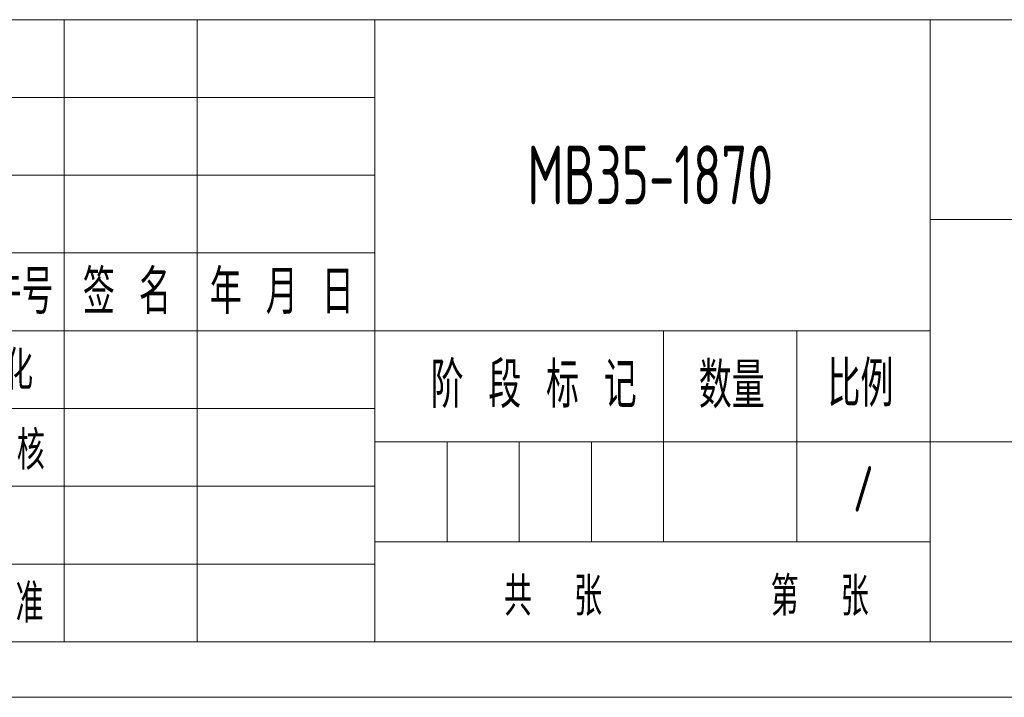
# Model space of a CAD drawing. Header units: millimetres. Extents: x 6316 to 18291, y -19059 to -9021.
# Tile 2 of 146: x 8820 to 11818, y -19059 to -16998. Entities that reach past the tile are written whole.
import ezdxf
from ezdxf.enums import TextEntityAlignment as Align

# ---------------------------------------------------------------- set-up
doc = ezdxf.new("R2010")
doc.units = ezdxf.units.MM
doc.header["$LTSCALE"] = 10
for name, color, linetype, lineweight in [('1轮廓实线层', 7, 'Continuous', 18), ('2细线层', 4, 'Continuous', 13), ('6文字层', 3, 'Continuous', 13), ('图框层', 7, 'Continuous', 18)]:
    doc.layers.add(name, color=color, linetype=linetype, lineweight=lineweight)
doc.styles.add('PC_TEXTSTYLE', font='ISOCP.SHX', dxfattribs={"width": 0.707, "bigfont": 'GBCBIG.SHX'})
doc.styles.add('标准汉字', font='gbenor.shx', dxfattribs={"bigfont": 'gbcbig.shx'})

# ---------------------------------------------------------------- blocks, each defined once
blk = doc.blocks.new('ZwmFrameMain_A4^_^无分区图框^_^portrait')
at = {"layer": '1轮廓实线层'}
blk.add_line((0, 0), (180, 0), dxfattribs=at)
at = {"layer": '2细线层'}
blk.add_line((-25, -5), (185, -5), dxfattribs=at)
blk = doc.blocks.new('ZwmFrameMain_纵向标题栏')
at = {"layer": '1轮廓实线层'}
blk.add_line((-180, 56), (0, 56), dxfattribs=at)
at = {"layer": '2细线层', "color": 6, "linetype": 'Continuous'}
for p, q in [((-128, 0), (-128, 56)), ((-128, 28), (-128, 56)), ((-116, 0), (-116, 56)), ((-100, 0), (-100, 56)), ((-50, 0), (-50, 56)), ((-180, 49), (-100, 49)), ((-180, 42), (-100, 42)), ((-50, 38), (0, 38)), ((-180, 35), (-100, 35)), ((-180, 28), (-50, 28)), ((-74, 9), (-74, 28)), ((-62, 9), (-62, 28)), ((-180, 21), (-100, 21)), ((-100, 18), (0, 18)), ((-93.5, 9), (-93.5, 18)), ((-87, 9), (-87, 18)), ((-80.5, 9), (-80.5, 18)), ((-180, 14), (-100, 14)), ((-100, 9), (-50, 9)), ((-180, 7), (-100, 7))]:
    blk.add_line(p, q, dxfattribs=at)
at = {"layer": '6文字层', "color": 6, "style": '标准汉字'}
for s, insert, char_height, width, attachment_point in [('更改文件号', (-136.14, 31.499), 4, 29.3, 5), ('签 名', (-122.339, 31.499), 4, 14.85714, 5), ('年 月 日', (-108.388, 31.499), 4, 23.96429, 5), ('标准化', (-134.577, 24.447), 3.5, 15.4875, 5), ('阶 段 标 记', (-94.98, 21.043), 4.1176, 30.425, 7), ('数量', (-70.822, 21.005), 4.1176, 10.01875, 7), ('比例', (-59.232, 21.154), 4.1176, 9.40625, 7), ('审  核', (-134.15, 17.231), 3.5, 16.4625, 5), ('共  张        第  张', (-88.369, 2.322), 3.5, 60.84375, 7), ('批  准', (-134.266, 3.466), 3.5, 16.59375, 5)]:
    blk.add_mtext(s, dxfattribs=dict(at, insert=insert, char_height=char_height, width=width, attachment_point=attachment_point))
at = {"layer": '6文字层', "color": 4, "style": 'PC_TEXTSTYLE', "flags": 8}
for tag, height, width, p, p2 in [('产品名称或材料标记', 5.294, 0.911854, (-90.887, 39.378), (-59.526, 39.378)), ('图样名称', 5.882, 2.846512, (-48.824, 25.543), (-1.176, 25.543)), ('图样代号', 5.882, 2.86875, (-48.824, 6.635), (-1.176, 6.635))]:
    blk.add_attdef(tag, text='', height=height, dxfattribs=dict(at, width=width)).set_placement(p, p2, align=Align.FIT)
at = {"layer": '6文字层', "color": 6, "style": 'PC_TEXTSTYLE', "width": 9.241641, "flags": 8}
blk.add_attdef('设计', text='', height=2.5, rotation=359.57685, dxfattribs=at).set_placement((-166.76, 23.515), (-157.519, 23.447), align=Align.FIT)
at = {"layer": '6文字层', "color": 6, "style": 'PC_TEXTSTYLE', "flags": 8}
for tag, height, width, p, p2 in [('审核', 2.5, 2.542374, (-166.6, 16.656), (-157.697, 16.656)), ('重量', 4.118, 1.685865, (-72.824, 11.882), (-63.176, 11.882)), ('比例', 4.118, 1.699352, (-60.824, 11.707), (-51.176, 11.707))]:
    blk.add_attdef(tag, text='', height=height, dxfattribs=dict(at, width=width)).set_placement(p, p2, align=Align.FIT)

msp = doc.modelspace()

# ---------------------------------------------------------------- block references
at = {"layer": '图框层', "xscale": 33.8, "yscale": 33.8, "zscale": 33.8}
msp.add_blockref('ZwmFrameMain_A4^_^无分区图框^_^portrait', (7197.8, -18890.4), dxfattribs=at)
at = {"layer": '图框层'}
ref = msp.add_blockref('ZwmFrameMain_纵向标题栏', (13281.8, -18890.4), dxfattribs=dict(at, xscale=33.8, yscale=33.8, zscale=33.8))
ref.add_attrib('比例', '/', dxfattribs={"layer": '6文字层', "color": 6, "height": 139.2, "style": 'PC_TEXTSTYLE', "width": 0.707}).set_placement((11389, -18494.6), align=Align.CENTER)
ref.add_attrib('产品名称或材料标记', 'MB35-1870', dxfattribs={"layer": '6文字层', "color": 4, "height": 178.94, "style": 'PC_TEXTSTYLE', "width": 0.707}).set_placement((10739.8, -17559.4), align=Align.CENTER)

doc.saveas('drawing.dxf')
